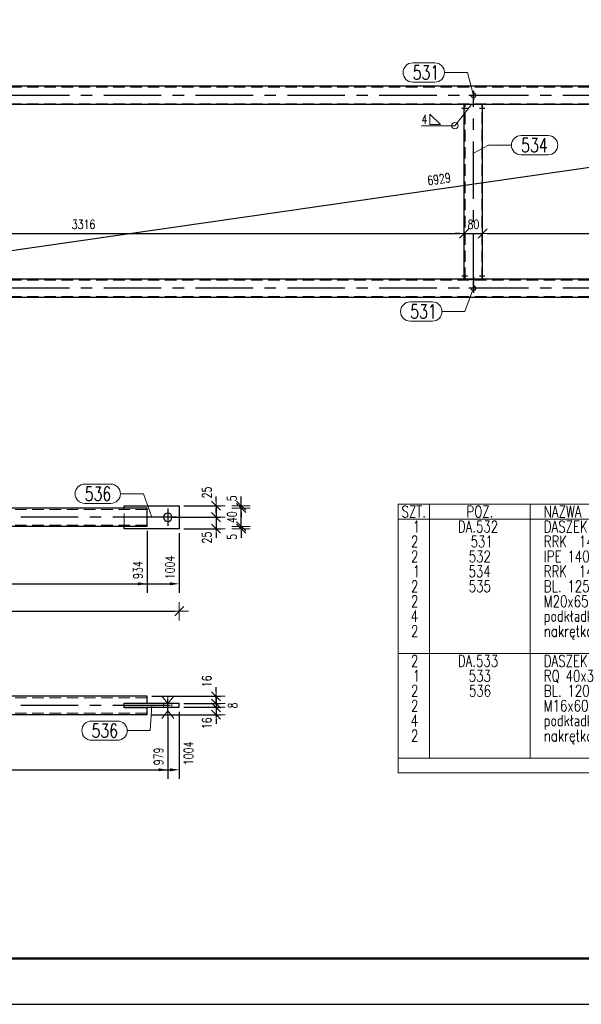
# Model space of a CAD drawing. Header units: millimetres. Extents: x -865 to -353, y 11941 to 12314.
# Tile 3 of 9: x -721 to -599, y 11941 to 12155. Entities that reach past the tile are written whole.
import ezdxf

# ---------------------------------------------------------------- set-up
doc = ezdxf.new("R2010")
doc.units = ezdxf.units.MM
doc.header["$LTSCALE"] = 10
doc.linetypes.add('HIDDEN', pattern=[0.375, 0.25, -0.125])
doc.linetypes.add('MITTE', pattern=[2, 1.25, -0.25, 0.25, -0.25])
doc.layers.get('Defpoints').update_dxf_attribs({"color": 1})
doc.layers.add('_FORMATKA', color=8, linetype='Continuous', plot=False)
for name, color, linetype, lineweight in [('_RAMKA', 7, 'Continuous', 35), ('PS_Bolt', 4, 'Continuous', 13), ('PS_DIM', 4, 'Continuous', 13), ('PS_Hidden', 2, 'HIDDEN', 9), ('PS_Pos', 1, 'Continuous', 15), ('PS_Shape', 161, 'Continuous', 30), ('PS_SOLID', 7, 'Continuous', 30), ('PS_TEXT', 3, 'Continuous', 18), ('PS_Weld', 1, 'Continuous', 9)]:
    doc.layers.add(name, color=color, linetype=linetype, lineweight=lineweight)
doc.layers.add('PS_Mid', color=5, linetype='MITTE')
doc.styles.add('simplex', font='simplex.shx', dxfattribs={"width": 0.75})
doc.dimstyles.new('1_10_GŁ_DS1-LS10', dxfattribs={"dimtxt": 2, "dimasz": 2, "dimexe": 2, "dimexo": 1, "dimgap": 1, "dimtad": 1, "dimjust": 4, "dimdec": 0, "dimlfac": 10, "dimtxsty": 'simplex', "dimblk1": 'NONE', "dimsah": 1, "dimcen": 2, "dimclrd": 256, "dimclre": 256, "dimclrt": 3, "dimadec": 1, "dimazin": 0, "dimtfac": 1, "dimtdec": 0, "dimtmove": 2, "dimatfit": 3, "dimfxl": 1, "dimarcsym": 0})
doc.dimstyles.new('1_10_PRZ', dxfattribs={"dimtxt": 2, "dimasz": 1, "dimexe": 2, "dimexo": 5, "dimgap": 1, "dimtad": 1, "dimdec": 0, "dimlfac": 10, "dimtxsty": 'simplex', "dimblk": 'dimznak', "dimcen": 2, "dimse1": 1, "dimse2": 1, "dimclrt": 3, "dimadec": 1, "dimazin": 0, "dimtfac": 1, "dimtdec": 0, "dimtix": 1, "dimtmove": 2, "dimatfit": 3, "dimldrblk": 'dim-grot', "dimfxl": 1, "dimarcsym": 0})
doc.dimstyles.new('1_10_SC', dxfattribs={"dimtxt": 2, "dimasz": 1, "dimexe": 1, "dimexo": 1, "dimgap": 1, "dimtad": 1, "dimdec": 0, "dimlfac": 10, "dimtxsty": 'simplex', "dimblk": 'dimznak', "dimcen": 2, "dimclrd": 256, "dimclre": 256, "dimclrt": 3, "dimadec": 1, "dimazin": 0, "dimtfac": 1, "dimtdec": 0, "dimtix": 1, "dimtmove": 2, "dimatfit": 3, "dimldrblk": 'dim-grot', "dimfxl": 1, "dimarcsym": 0})
doc.dimstyles.new('1_20_PRZ', dxfattribs={"dimtxt": 2, "dimasz": 1, "dimexe": 2, "dimexo": 5, "dimgap": 1, "dimtad": 1, "dimdec": 0, "dimlfac": 20, "dimtxsty": 'simplex', "dimblk": 'dimznak', "dimcen": 2, "dimse1": 1, "dimse2": 1, "dimclrd": 256, "dimclrt": 4, "dimadec": 1, "dimazin": 0, "dimtfac": 1, "dimtdec": 0, "dimtix": 1, "dimtmove": 2, "dimatfit": 3, "dimldrblk": 'dim-grot', "dimfxl": 1, "dimarcsym": 0})

# ---------------------------------------------------------------- blocks, each defined once
blk = doc.blocks.new('*D29')
at = {"layer": 'Defpoints', "color": 0, "transparency": 16777216}
for p in [(-786.69, 12044.9), (-693.29, 12044.9), (-693.29, 12032.4)]:
    blk.add_point(p, dxfattribs=at)
at = {"layer": 'PS_DIM', "lineweight": -2, "transparency": 16777216}
for p, q in [((-786.69, 12043.9), (-786.69, 12030.4)), ((-693.29, 12043.9), (-693.29, 12030.4)), ((-786.69, 12032.4), (-695.29, 12032.4))]:
    blk.add_line(p, q, dxfattribs=at)
at = {"layer": 'PS_DIM', "transparency": 16777216}
blk.add_solid([(-695.29, 12032.73), (-695.29, 12032.07), (-693.29, 12032.4)], dxfattribs=at)
at = {"layer": 'PS_DIM', "color": 3, "transparency": 16777216, "insert": (-695.31, 12035.38), "char_height": 2, "attachment_point": 5, "rotation": 90, "style": 'simplex'}
blk.add_mtext('934', dxfattribs=at)
blk = doc.blocks.new('_None')
blk = doc.blocks.new('*D30')
at = {"layer": 'Defpoints', "color": 0, "transparency": 16777216}
for p in [(-786.69, 12044.9), (-686.29, 12044.4), (-686.29, 12032.4)]:
    blk.add_point(p, dxfattribs=at)
at = {"layer": 'PS_DIM', "lineweight": -2, "transparency": 16777216}
for p, q in [((-786.69, 12043.9), (-786.69, 12030.4)), ((-686.29, 12043.4), (-686.29, 12030.4)), ((-786.69, 12032.4), (-688.29, 12032.4))]:
    blk.add_line(p, q, dxfattribs=at)
at = {"layer": 'PS_DIM', "transparency": 16777216}
blk.add_solid([(-688.29, 12032.73), (-688.29, 12032.07), (-686.29, 12032.4)], dxfattribs=at)
at = {"layer": 'PS_DIM', "color": 3, "transparency": 16777216, "insert": (-688.31, 12035.95), "char_height": 2, "attachment_point": 5, "rotation": 90, "style": 'simplex'}
blk.add_mtext('1004', dxfattribs=at)
blk = doc.blocks.new('dimznak')
at = {"color": 0}
for points in [[(-2, 0), (2, 0)], [(0, 2), (0, -2)]]:
    blk.add_lwpolyline(points, dxfattribs=at)
at = {"color": 2}
blk.add_lwpolyline([(1, 1), (-1, -1)], dxfattribs=at)
blk = doc.blocks.new('*D36')
at = {"layer": 'Defpoints', "color": 0, "transparency": 16777216}
for p in [(-686.29, 12049.4), (-688.79, 12046.9), (-678.29, 12046.9)]:
    blk.add_point(p, dxfattribs=at)
at = {"layer": 'PS_DIM', "lineweight": -2, "transparency": 16777216}
for p, q in [((-678.29, 12050.4), (-678.29, 12051.4)), ((-685.29, 12049.4), (-677.29, 12049.4)), ((-678.29, 12049.4), (-678.29, 12046.9)), ((-687.79, 12046.9), (-677.29, 12046.9)), ((-678.29, 12045.9), (-678.29, 12044.9))]:
    blk.add_line(p, q, dxfattribs=at)
for p, rotation in [((-678.29, 12049.4), 270), ((-678.29, 12046.9), 90)]:
    blk.add_blockref('dimznak', p, dxfattribs=dict(at, rotation=rotation))
at = {"layer": 'PS_DIM', "color": 3, "transparency": 16777216, "insert": (-680.29, 12052.28), "char_height": 2, "attachment_point": 5, "rotation": 90, "style": 'simplex'}
blk.add_mtext('25', dxfattribs=at)
blk = doc.blocks.new('dim-grot')
blk.add_hatch(color=256).paths.add_polyline_path([(0, 0), (-2, 0.5), (-2, -0.5)])
blk.add_lwpolyline([(0, 0), (-2, 0.5), (-2, -0.5), (0, 0)])
blk = doc.blocks.new('*D37')
at = {"layer": 'Defpoints', "color": 0, "transparency": 16777216}
for p in [(-688.79, 12046.9), (-686.29, 12044.4), (-678.29, 12044.4)]:
    blk.add_point(p, dxfattribs=at)
at = {"layer": 'PS_DIM', "lineweight": -2, "transparency": 16777216}
for p, q in [((-678.29, 12047.9), (-678.29, 12048.9)), ((-687.79, 12046.9), (-677.29, 12046.9)), ((-678.29, 12046.9), (-678.29, 12044.4)), ((-685.29, 12044.4), (-677.29, 12044.4)), ((-678.29, 12043.4), (-678.29, 12042.4))]:
    blk.add_line(p, q, dxfattribs=at)
for p, rotation in [((-678.29, 12046.9), 270), ((-678.29, 12044.4), 90)]:
    blk.add_blockref('dimznak', p, dxfattribs=dict(at, rotation=rotation))
at = {"layer": 'PS_DIM', "color": 3, "transparency": 16777216, "insert": (-680.29, 12042.45), "char_height": 2, "attachment_point": 5, "rotation": 90, "style": 'simplex'}
blk.add_mtext('25', dxfattribs=at)
blk = doc.blocks.new('*D38')
at = {"layer": 'Defpoints', "color": 0, "transparency": 16777216}
for p in [(-698.29, 12044.4), (-693.29, 12044.9), (-672.83, 12044.9)]:
    blk.add_point(p, dxfattribs=at)
at = {"layer": 'PS_DIM', "color": 0, "lineweight": -2, "transparency": 16777216}
for p, q in [((-672.83, 12045.9), (-672.83, 12046.9)), ((-672.83, 12044.4), (-672.83, 12044.9)), ((-672.83, 12043.4), (-672.83, 12042.4))]:
    blk.add_line(p, q, dxfattribs=at)
for p, rotation in [((-672.83, 12044.9), 270), ((-672.83, 12044.4), 90)]:
    blk.add_blockref('dimznak', p, dxfattribs=dict(at, rotation=rotation))
at = {"layer": 'PS_DIM', "color": 3, "transparency": 16777216, "insert": (-674.83, 12042.62), "char_height": 2, "attachment_point": 5, "rotation": 90, "style": 'simplex'}
blk.add_mtext('5', dxfattribs=at)
blk = doc.blocks.new('*D39')
at = {"layer": 'Defpoints', "color": 0, "transparency": 16777216}
for p in [(-693.29, 12048.9), (-672.83, 12048.9), (-693.29, 12044.9)]:
    blk.add_point(p, dxfattribs=at)
at = {"layer": 'PS_DIM', "color": 0, "lineweight": -2, "transparency": 16777216}
for p, q in [((-672.83, 12049.9), (-672.83, 12050.9)), ((-672.83, 12044.9), (-672.83, 12048.9)), ((-672.83, 12043.9), (-672.83, 12042.9))]:
    blk.add_line(p, q, dxfattribs=at)
for p, rotation in [((-672.83, 12048.9), 270), ((-672.83, 12044.9), 90)]:
    blk.add_blockref('dimznak', p, dxfattribs=dict(at, rotation=rotation))
at = {"layer": 'PS_DIM', "color": 3, "transparency": 16777216, "insert": (-674.83, 12046.9), "char_height": 2, "attachment_point": 5, "rotation": 90, "style": 'simplex'}
blk.add_mtext('40', dxfattribs=at)
blk = doc.blocks.new('*D40')
at = {"layer": 'Defpoints', "color": 0, "transparency": 16777216}
for p in [(-698.29, 12049.4), (-672.83, 12049.4), (-693.29, 12048.9)]:
    blk.add_point(p, dxfattribs=at)
at = {"layer": 'PS_DIM', "color": 0, "lineweight": -2, "transparency": 16777216}
for p, q in [((-672.83, 12050.4), (-672.83, 12051.4)), ((-672.83, 12048.9), (-672.83, 12049.4)), ((-672.83, 12047.9), (-672.83, 12046.9))]:
    blk.add_line(p, q, dxfattribs=at)
for p, rotation in [((-672.83, 12049.4), 270), ((-672.83, 12048.9), 90)]:
    blk.add_blockref('dimznak', p, dxfattribs=dict(at, rotation=rotation))
at = {"layer": 'PS_DIM', "color": 3, "transparency": 16777216, "insert": (-674.83, 12050.99), "char_height": 2, "attachment_point": 5, "rotation": 90, "style": 'simplex'}
blk.add_mtext('5', dxfattribs=at)
blk = doc.blocks.new('*D41')
at = {"layer": 'Defpoints', "color": 0, "transparency": 16777216}
for p in [(-793.69, 12044.4), (-686.29, 12044.4), (-686.29, 12026.43)]:
    blk.add_point(p, dxfattribs=at)
at = {"layer": 'PS_DIM', "color": 0, "lineweight": -2, "transparency": 16777216}
blk.add_line((-792.69, 12026.43), (-687.29, 12026.43), dxfattribs=at)
at = {"layer": 'PS_DIM', "color": 0, "lineweight": -2, "transparency": 16777216, "rotation": 180}
blk.add_blockref('dimznak', (-793.69, 12026.43), dxfattribs=at)
at = {"layer": 'PS_DIM', "color": 0, "lineweight": -2, "transparency": 16777216}
blk.add_blockref('dimznak', (-686.29, 12026.43), dxfattribs=at)
at = {"layer": 'PS_DIM', "color": 3, "transparency": 16777216, "insert": (-739.99, 12028.43), "char_height": 2, "attachment_point": 5, "style": 'simplex'}
blk.add_mtext('1074', dxfattribs=at)
blk = doc.blocks.new('*D45')
at = {"layer": 'Defpoints', "color": 0, "transparency": 16777216}
for p in [(-688.79, 12004.51), (-786.69, 12003.91), (-688.79, 11991.91)]:
    blk.add_point(p, dxfattribs=at)
at = {"layer": 'PS_DIM', "lineweight": -2, "transparency": 16777216}
for p, q in [((-786.69, 12002.91), (-786.69, 11989.91)), ((-688.79, 12003.51), (-688.79, 11989.91)), ((-786.69, 11991.91), (-690.79, 11991.91))]:
    blk.add_line(p, q, dxfattribs=at)
at = {"layer": 'PS_DIM', "transparency": 16777216}
blk.add_solid([(-690.79, 11992.24), (-690.79, 11991.58), (-688.79, 11991.91)], dxfattribs=at)
at = {"layer": 'PS_DIM', "color": 3, "transparency": 16777216, "insert": (-690.81, 11994.82), "char_height": 2, "attachment_point": 5, "rotation": 90, "style": 'simplex'}
blk.add_mtext('979', dxfattribs=at)
blk = doc.blocks.new('*D46')
at = {"layer": 'Defpoints', "color": 0, "transparency": 16777216}
for p in [(-686.29, 12005.51), (-786.69, 12003.91), (-686.29, 11991.91)]:
    blk.add_point(p, dxfattribs=at)
at = {"layer": 'PS_DIM', "lineweight": -2, "transparency": 16777216}
for p, q in [((-686.29, 12004.51), (-686.29, 11989.91)), ((-786.69, 12002.91), (-786.69, 11989.91)), ((-786.69, 11991.91), (-688.29, 11991.91))]:
    blk.add_line(p, q, dxfattribs=at)
at = {"layer": 'PS_DIM', "transparency": 16777216}
blk.add_solid([(-688.29, 11992.24), (-688.29, 11991.58), (-686.29, 11991.91)], dxfattribs=at)
at = {"layer": 'PS_DIM', "color": 3, "transparency": 16777216, "insert": (-684.27, 11995.47), "char_height": 2, "attachment_point": 5, "rotation": 90, "style": 'simplex'}
blk.add_mtext('1004', dxfattribs=at)
blk = doc.blocks.new('*D47')
at = {"layer": 'Defpoints', "color": 0, "transparency": 16777216}
for p in [(-693.29, 12007.91), (-686.29, 12006.31), (-678.29, 12006.31)]:
    blk.add_point(p, dxfattribs=at)
at = {"layer": 'PS_DIM', "lineweight": -2, "transparency": 16777216}
for p, q in [((-678.29, 12008.91), (-678.29, 12009.91)), ((-692.29, 12007.91), (-677.29, 12007.91)), ((-678.29, 12007.91), (-678.29, 12006.31)), ((-685.29, 12006.31), (-677.29, 12006.31)), ((-678.29, 12005.31), (-678.29, 12004.31))]:
    blk.add_line(p, q, dxfattribs=at)
for p, rotation in [((-678.29, 12007.91), 270), ((-678.29, 12006.31), 90)]:
    blk.add_blockref('dimznak', p, dxfattribs=dict(at, rotation=rotation))
at = {"layer": 'PS_DIM', "color": 3, "transparency": 16777216, "insert": (-680.29, 12011.16), "char_height": 2, "attachment_point": 5, "rotation": 90, "style": 'simplex'}
blk.add_mtext('16', dxfattribs=at)
blk = doc.blocks.new('*D48')
at = {"layer": 'Defpoints', "color": 0, "transparency": 16777216}
for p in [(-686.29, 12006.31), (-686.29, 12005.51), (-678.29, 12005.51)]:
    blk.add_point(p, dxfattribs=at)
at = {"layer": 'PS_DIM', "lineweight": -2, "transparency": 16777216}
for p, q in [((-678.29, 12007.31), (-678.29, 12008.31)), ((-685.29, 12006.31), (-677.29, 12006.31)), ((-685.29, 12005.51), (-677.29, 12005.51)), ((-678.29, 12006.31), (-678.29, 12005.51)), ((-678.29, 12004.51), (-678.29, 12003.51))]:
    blk.add_line(p, q, dxfattribs=at)
for p, rotation in [((-678.29, 12006.31), 270), ((-678.29, 12005.51), 90)]:
    blk.add_blockref('dimznak', p, dxfattribs=dict(at, rotation=rotation))
at = {"layer": 'PS_DIM', "color": 3, "transparency": 16777216, "insert": (-674.66, 12005.91), "char_height": 2, "attachment_point": 5, "rotation": 90, "style": 'simplex'}
blk.add_mtext('8', dxfattribs=at)
blk = doc.blocks.new('*D49')
at = {"layer": 'Defpoints', "color": 0, "transparency": 16777216}
for p in [(-686.29, 12005.51), (-693.29, 12003.91), (-678.29, 12003.91)]:
    blk.add_point(p, dxfattribs=at)
at = {"layer": 'PS_DIM', "lineweight": -2, "transparency": 16777216}
for p, q in [((-678.29, 12006.51), (-678.29, 12007.51)), ((-685.29, 12005.51), (-677.29, 12005.51)), ((-678.29, 12005.51), (-678.29, 12003.91)), ((-692.29, 12003.91), (-677.29, 12003.91)), ((-678.29, 12002.91), (-678.29, 12001.91))]:
    blk.add_line(p, q, dxfattribs=at)
for p, rotation in [((-678.29, 12005.51), 270), ((-678.29, 12003.91), 90)]:
    blk.add_blockref('dimznak', p, dxfattribs=dict(at, rotation=rotation))
at = {"layer": 'PS_DIM', "color": 3, "transparency": 16777216, "insert": (-680.29, 12002.05), "char_height": 2, "attachment_point": 5, "rotation": 90, "style": 'simplex'}
blk.add_mtext('16', dxfattribs=at)
blk = doc.blocks.new('*D71')
at = {"layer": 'Defpoints', "color": 0, "transparency": 16777216}
for p in [(-790.04, 12109.19), (-624.23, 12109.19), (-624.23, 12108.66)]:
    blk.add_point(p, dxfattribs=at)
at = {"layer": 'PS_DIM', "lineweight": -2, "transparency": 16777216}
blk.add_line((-789.04, 12108.66), (-625.23, 12108.66), dxfattribs=at)
at = {"layer": 'PS_DIM', "lineweight": -2, "transparency": 16777216, "rotation": 180}
blk.add_blockref('dimznak', (-790.04, 12108.66), dxfattribs=at)
at = {"layer": 'PS_DIM', "lineweight": -2, "transparency": 16777216}
blk.add_blockref('dimznak', (-624.23, 12108.66), dxfattribs=at)
at = {"layer": 'PS_DIM', "color": 4, "transparency": 16777216, "insert": (-707.13, 12110.66), "char_height": 2, "attachment_point": 5, "style": 'simplex'}
blk.add_mtext('3316', dxfattribs=at)
blk = doc.blocks.new('*D72')
at = {"layer": 'Defpoints', "color": 0, "transparency": 16777216}
for p in [(-624.23, 12109.19), (-620.23, 12108.66), (-620.23, 12108.66)]:
    blk.add_point(p, dxfattribs=at)
at = {"layer": 'PS_DIM', "lineweight": -2, "transparency": 16777216}
for p, q in [((-625.23, 12108.66), (-626.23, 12108.66)), ((-624.23, 12108.66), (-620.23, 12108.66)), ((-619.23, 12108.66), (-618.23, 12108.66))]:
    blk.add_line(p, q, dxfattribs=at)
blk.add_blockref('dimznak', (-624.23, 12108.66), dxfattribs=at)
at = {"layer": 'PS_DIM', "lineweight": -2, "transparency": 16777216, "rotation": 180}
blk.add_blockref('dimznak', (-620.23, 12108.66), dxfattribs=at)
at = {"layer": 'PS_DIM', "color": 4, "transparency": 16777216, "insert": (-622.23, 12110.66), "char_height": 2, "attachment_point": 5, "style": 'simplex'}
blk.add_mtext('80', dxfattribs=at)
blk = doc.blocks.new('*D73')
at = {"layer": 'Defpoints', "color": 0, "transparency": 16777216}
for p in [(-620.23, 12108.66), (-454.42, 12108.66), (-454.42, 12108.66)]:
    blk.add_point(p, dxfattribs=at)
at = {"layer": 'PS_DIM', "lineweight": -2, "transparency": 16777216}
blk.add_line((-619.23, 12108.66), (-455.42, 12108.66), dxfattribs=at)
at = {"layer": 'PS_DIM', "lineweight": -2, "transparency": 16777216, "rotation": 180}
blk.add_blockref('dimznak', (-620.23, 12108.66), dxfattribs=at)
at = {"layer": 'PS_DIM', "lineweight": -2, "transparency": 16777216}
blk.add_blockref('dimznak', (-454.42, 12108.66), dxfattribs=at)
at = {"layer": 'PS_DIM', "color": 4, "transparency": 16777216, "insert": (-537.32, 12110.66), "char_height": 2, "attachment_point": 5, "style": 'simplex'}
blk.add_mtext('3316', dxfattribs=at)
blk = doc.blocks.new('*D74')
at = {"layer": 'Defpoints', "color": 0, "transparency": 16777216}
for p in [(-450.77, 12144.23), (-450.77, 12144.23), (-793.69, 12094.73)]:
    blk.add_point(p, dxfattribs=at)
at = {"layer": 'PS_DIM', "lineweight": -2, "transparency": 16777216}
blk.add_line((-792.7, 12094.87), (-451.76, 12144.09), dxfattribs=at)
for p, rotation in [((-450.77, 12144.23), 8.213944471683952), ((-793.69, 12094.73), 188.213944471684)]:
    blk.add_blockref('dimznak', p, dxfattribs=dict(at, rotation=rotation))
at = {"layer": 'PS_DIM', "color": 4, "transparency": 16777216, "insert": (-629.72, 12120.51), "char_height": 2, "attachment_point": 5, "rotation": 8.2139, "style": 'simplex'}
blk.add_mtext('6929', dxfattribs=at)
blk = doc.blocks.new('*U16')
at = {"layer": '_FORMATKA', "lineweight": -3}
blk.add_lwpolyline([(-500, 0), (0, 0), (0, 297), (-500, 297)], close=True, dxfattribs=at)
at = {"layer": '_RAMKA', "lineweight": -3, "const_width": 0.5}
blk.add_lwpolyline([(-470, 10), (-10, 10), (-10, 287), (-470, 287)], close=True, dxfattribs=at)
blk = doc.blocks.new('*X75')
at = {"layer": 'PS_Hidden', "color": 2, "linetype": 'HIDDEN'}
for p, q in [((-693.29, 12048.6), (-786.69, 12048.6)), ((-781.69, 12048.6), (-781.69, 12048.9)), ((-781.69, 12045.2), (-781.69, 12048.6)), ((-698.29, 12048.6), (-698.29, 12048.9)), ((-698.29, 12045.2), (-698.29, 12048.6)), ((-693.29, 12045.2), (-786.69, 12045.2)), ((-781.69, 12044.9), (-781.69, 12045.2)), ((-698.29, 12044.9), (-698.29, 12045.2))]:
    blk.add_line(p, q, dxfattribs=at)
at = {"layer": 'PS_Mid', "color": 5, "linetype": 'MITTE'}
for p, q in [((-791.19, 12048.8), (-791.19, 12045)), ((-688.79, 12048.8), (-688.79, 12045)), ((-789.29, 12046.9), (-793.09, 12046.9)), ((-688.29, 12046.9), (-791.69, 12046.9)), ((-686.89, 12046.9), (-690.69, 12046.9))]:
    blk.add_line(p, q, dxfattribs=at)
at = {"layer": 'PS_SOLID', "color": 7, "linetype": 'Continuous'}
for p, q in [((-793.69, 12049.4), (-793.69, 12044.4)), ((-781.69, 12049.4), (-793.69, 12049.4)), ((-781.69, 12048.9), (-781.69, 12049.4)), ((-698.29, 12048.9), (-698.29, 12049.4)), ((-698.29, 12049.4), (-686.29, 12049.4)), ((-686.29, 12049.4), (-686.29, 12044.4)), ((-786.69, 12048.9), (-786.69, 12044.9)), ((-693.29, 12048.9), (-786.69, 12048.9)), ((-693.29, 12044.9), (-693.29, 12048.9)), ((-793.69, 12044.4), (-781.69, 12044.4)), ((-693.29, 12044.9), (-786.69, 12044.9)), ((-781.69, 12044.4), (-781.69, 12044.9)), ((-698.29, 12044.4), (-698.29, 12044.9)), ((-686.29, 12044.4), (-698.29, 12044.4))]:
    blk.add_line(p, q, dxfattribs=at)
at = {"layer": 'PS_SOLID', "color": 7, "extrusion": (0, 0, -1)}
for centre in [(791.19, 12046.9), (688.79, 12046.9)]:
    blk.add_circle(centre, 0.9, dxfattribs=at)
blk = doc.blocks.new('*X77')
at = {"color": 4, "linetype": 'Continuous'}
blk.add_line((-688.79, 12046.9), (-688.79, 12046.9), dxfattribs=at)
blk.add_line((-688.79, 12046.9), (-688.79, 12046.9), dxfattribs=at)
blk.add_line((-688.79, 12046.9), (-688.79, 12046.9), dxfattribs=at)
blk.add_line((-688.79, 12046.9), (-688.79, 12046.9), dxfattribs=at)
blk.add_line((-688.79, 12046.9), (-688.79, 12046.9), dxfattribs=at)
blk = doc.blocks.new('*X81')
at = {"color": 1}
for p, q in [((-706.88, 12054.1), (-701.2, 12054.1)), ((-699.1, 12052), (-694.1, 12052)), ((-692.29, 12046.9), (-694.1, 12052)), ((-706.88, 12049.9), (-701.2, 12049.9))]:
    blk.add_line(p, q, dxfattribs=at)
for centre, start, end in [((-706.88, 12052), 90, 270), ((-701.2, 12052), 270, 90)]:
    blk.add_arc(centre, 2.1, start, end, dxfattribs=at)
at = {"color": 30, "style": 'simplex', "width": 0.75}
blk.add_text('536', height=3, dxfattribs=at).set_placement((-706.88, 12050.5))
blk = doc.blocks.new('*X84')
at = {"layer": 'PS_Hidden', "color": 2, "linetype": 'HIDDEN'}
for p, q in [((-693.29, 12007.61), (-786.69, 12007.61)), ((-792.09, 12006.31), (-792.09, 12005.51)), ((-790.29, 12006.31), (-790.29, 12005.51)), ((-693.29, 12004.21), (-786.69, 12004.21)), ((-689.69, 12006.31), (-689.69, 12005.51)), ((-687.89, 12006.31), (-687.89, 12005.51))]:
    blk.add_line(p, q, dxfattribs=at)
at = {"layer": 'PS_Mid', "color": 5, "linetype": 'MITTE'}
for p, q in [((-791.19, 12004.51), (-791.19, 12007.31)), ((-688.79, 12004.51), (-688.79, 12007.31)), ((-688.29, 12005.91), (-791.69, 12005.91))]:
    blk.add_line(p, q, dxfattribs=at)
at = {"layer": 'PS_SOLID', "color": 7, "linetype": 'Continuous'}
for p, q in [((-693.29, 12007.91), (-786.69, 12007.91)), ((-786.69, 12007.91), (-786.69, 12006.41)), ((-786.69, 12006.41), (-781.69, 12006.41)), ((-781.69, 12006.41), (-781.69, 12006.31)), ((-698.29, 12006.41), (-693.29, 12006.41)), ((-698.29, 12006.31), (-698.29, 12006.41)), ((-693.29, 12006.41), (-693.29, 12007.91)), ((-793.69, 12005.51), (-793.69, 12006.31)), ((-781.69, 12006.31), (-793.69, 12006.31)), ((-781.69, 12005.51), (-793.69, 12005.51)), ((-786.69, 12005.41), (-786.69, 12003.91)), ((-781.69, 12005.41), (-786.69, 12005.41)), ((-781.69, 12005.51), (-781.69, 12006.31)), ((-781.69, 12005.51), (-781.69, 12005.41)), ((-698.29, 12005.51), (-698.29, 12006.31)), ((-686.29, 12006.31), (-698.29, 12006.31)), ((-698.29, 12005.51), (-686.29, 12005.51)), ((-698.29, 12005.41), (-698.29, 12005.51)), ((-693.29, 12005.41), (-698.29, 12005.41)), ((-693.29, 12003.91), (-693.29, 12005.41)), ((-686.29, 12005.51), (-686.29, 12006.31)), ((-693.29, 12003.91), (-786.69, 12003.91))]:
    blk.add_line(p, q, dxfattribs=at)
blk = doc.blocks.new('*X86')
at = {"color": 4, "linetype": 'Continuous'}
for p, q in [((-690.07, 12007.91), (-688.79, 12006.31)), ((-688.79, 12006.31), (-687.51, 12007.91)), ((-688.79, 12007.91), (-688.79, 12003.11)), ((-690.07, 12003.11), (-688.79, 12004.71)), ((-688.79, 12004.71), (-687.51, 12003.11))]:
    blk.add_line(p, q, dxfattribs=at)
blk = doc.blocks.new('*X90')
at = {"color": 1}
for p, q in [((-692.29, 12005.91), (-692.63, 12000.43)), ((-705.41, 12002.53), (-699.73, 12002.53)), ((-697.63, 12000.43), (-692.63, 12000.43)), ((-705.41, 11998.33), (-699.73, 11998.33))]:
    blk.add_line(p, q, dxfattribs=at)
for centre, start, end in [((-705.41, 12000.43), 90, 270), ((-699.73, 12000.43), 270, 90)]:
    blk.add_arc(centre, 2.1, start, end, dxfattribs=at)
at = {"color": 30, "style": 'simplex', "width": 0.75}
blk.add_text('536', height=3, dxfattribs=at).set_placement((-705.41, 11998.93))
blk = doc.blocks.new('*X118')
at = {"layer": 'PS_Hidden', "color": 2, "linetype": 'HIDDEN'}
for p, q in [((-454.42, 12140.53), (-790.04, 12140.53)), ((-454.42, 12136.93), (-790.04, 12136.93)), ((-624.03, 12136.43), (-624.23, 12136.43)), ((-624.03, 12135.53), (-624.23, 12135.53)), ((-624.03, 12098.73), (-624.03, 12136.73)), ((-622.68, 12136.93), (-622.68, 12136.73)), ((-621.78, 12136.93), (-621.78, 12136.73)), ((-620.43, 12098.73), (-620.43, 12136.73)), ((-620.23, 12136.43), (-620.43, 12136.43)), ((-620.23, 12135.53), (-620.43, 12135.53)), ((-454.42, 12098.53), (-790.04, 12098.53)), ((-624.03, 12099.93), (-624.23, 12099.93)), ((-624.03, 12099.03), (-624.23, 12099.03)), ((-622.68, 12098.53), (-622.68, 12098.73)), ((-621.78, 12098.53), (-621.78, 12098.73)), ((-620.23, 12099.93), (-620.43, 12099.93)), ((-620.23, 12099.03), (-620.43, 12099.03)), ((-454.42, 12094.93), (-790.04, 12094.93))]:
    blk.add_line(p, q, dxfattribs=at)
at = {"layer": 'PS_Hidden', "color": 2, "extrusion": (0, 0, -1)}
for centre in [(622.23, 12138.73), (622.23, 12096.73)]:
    blk.add_circle(centre, 0.5, dxfattribs=at)
at = {"layer": 'PS_Mid', "color": 5, "linetype": 'MITTE'}
for p, q in [((-622.23, 12139.73), (-622.23, 12137.73)), ((-450.23, 12138.73), (-794.23, 12138.73)), ((-621.23, 12138.73), (-623.23, 12138.73)), ((-622.23, 12096.23), (-622.23, 12139.23)), ((-622.23, 12136.23), (-622.23, 12137.43)), ((-622.23, 12136.23), (-622.23, 12137.43)), ((-624.73, 12135.98), (-623.53, 12135.98)), ((-624.73, 12135.98), (-623.53, 12135.98)), ((-620.93, 12135.98), (-619.73, 12135.98)), ((-620.93, 12135.98), (-619.73, 12135.98)), ((-624.73, 12099.48), (-623.53, 12099.48)), ((-624.73, 12099.48), (-623.53, 12099.48)), ((-622.23, 12099.23), (-622.23, 12098.03)), ((-622.23, 12099.23), (-622.23, 12098.03)), ((-620.93, 12099.48), (-619.73, 12099.48)), ((-620.93, 12099.48), (-619.73, 12099.48)), ((-450.23, 12096.73), (-794.23, 12096.73)), ((-621.23, 12096.73), (-623.23, 12096.73)), ((-622.23, 12097.73), (-622.23, 12095.73))]:
    blk.add_line(p, q, dxfattribs=at)
at = {"layer": 'PS_SOLID', "color": 7, "linetype": 'Continuous'}
for p, q in [((-454.42, 12140.73), (-790.04, 12140.73)), ((-454.42, 12136.73), (-790.04, 12136.73)), ((-624.23, 12098.73), (-624.23, 12136.73)), ((-620.23, 12136.73), (-624.23, 12136.73)), ((-620.23, 12098.73), (-620.23, 12136.73)), ((-454.42, 12098.73), (-790.04, 12098.73)), ((-624.23, 12098.73), (-620.23, 12098.73)), ((-454.42, 12094.73), (-790.04, 12094.73))]:
    blk.add_line(p, q, dxfattribs=at)
blk = doc.blocks.new('*X121')
at = {"color": 1}
for p, q in [((-611.85, 12129.99), (-605.96, 12129.99)), ((-622.23, 12126.13), (-618.95, 12127.89)), ((-618.95, 12127.89), (-613.95, 12127.89)), ((-611.85, 12125.79), (-605.96, 12125.79))]:
    blk.add_line(p, q, dxfattribs=at)
for centre, start, end in [((-611.85, 12127.89), 90, 270), ((-605.96, 12127.89), 270, 90)]:
    blk.add_arc(centre, 2.1, start, end, dxfattribs=at)
at = {"color": 30, "style": 'simplex', "width": 0.75}
blk.add_text('534', height=3, dxfattribs=at).set_placement((-611.85, 12126.39))
blk = doc.blocks.new('*X122')
at = {"color": 1}
for p, q in [((-622.23, 12096.73), (-624.08, 12091.68)), ((-636, 12093.78), (-631.18, 12093.78)), ((-629.08, 12091.68), (-624.08, 12091.68)), ((-636, 12089.58), (-631.18, 12089.58))]:
    blk.add_line(p, q, dxfattribs=at)
for centre, start, end in [((-636, 12091.68), 90, 270), ((-631.18, 12091.68), 270, 90)]:
    blk.add_arc(centre, 2.1, start, end, dxfattribs=at)
at = {"color": 30, "style": 'simplex', "width": 0.75}
blk.add_text('531', height=3, dxfattribs=at).set_placement((-636, 12090.18))
blk = doc.blocks.new('*X125')
at = {"color": 1}
for p, q in [((-635.46, 12145.81), (-630.63, 12145.81)), ((-628.53, 12143.71), (-623.53, 12143.71)), ((-622.23, 12138.73), (-623.53, 12143.71)), ((-635.46, 12141.61), (-630.63, 12141.61))]:
    blk.add_line(p, q, dxfattribs=at)
for centre, start, end in [((-635.46, 12143.71), 90, 270), ((-630.63, 12143.71), 270, 90)]:
    blk.add_arc(centre, 2.1, start, end, dxfattribs=at)
at = {"color": 30, "style": 'simplex', "width": 0.75}
blk.add_text('531', height=3, dxfattribs=at).set_placement((-635.46, 12142.21))
blk = doc.blocks.new('*X127')
at = {"color": 7}
for p, q in [((-520.52, 12049.72), (-638.65, 12049.72)), ((-638.65, 12049.72), (-638.65, 11991.22)), ((-520.52, 11991.22), (-520.52, 12049.72)), ((-638.65, 11991.22), (-520.52, 11991.22))]:
    blk.add_line(p, q, dxfattribs=at)
at = {"color": 3}
for p, q in [((-631.77, 12049.72), (-631.77, 11994.47)), ((-609.9, 12049.72), (-609.9, 11994.47)), ((-569.27, 12049.72), (-569.27, 11994.47)), ((-551.15, 12049.72), (-551.15, 11994.47)), ((-538.65, 12049.72), (-538.65, 11994.47)), ((-638.65, 12046.47), (-520.52, 12046.47)), ((-638.65, 12017.22), (-520.52, 12017.22)), ((-638.65, 11994.47), (-520.52, 11994.47))]:
    blk.add_line(p, q, dxfattribs=at)
at = {"color": 1, "style": 'simplex', "width": 0.75}
for s, p in [('SZT.', (-637.89, 12046.85)), ('POZ.', (-623.74, 12046.85)), ('NAZWA', (-606.9, 12046.85)), ('DŁUGOŚĆ', (-566.47, 12046.85)), ('WAGA', (-549.06, 12046.85)), ('STAL', (-532.8, 12046.85)), ('Całkowita masa: 220 kg', (-560.97, 11991.6))]:
    blk.add_text(s, height=2.5, dxfattribs=at).set_placement(p)
at = {"color": 3, "style": 'simplex', "width": 0.75}
for s, p in [('1', (-635.43, 12043.6)), ('DA.532', (-625.61, 12043.6)), ('DASZEK', (-606.9, 12043.6)), ('990', (-558.97, 12043.6)), ('212.8', (-548.79, 12043.6)), ('-', (-530.39, 12043.6)), ('2', (-635.84, 12014.35)), ('DA.533', (-625.61, 12014.35)), ('DASZEK', (-606.9, 12014.35)), ('1074', (-560.49, 12014.35)), ('3.8', (-545.58, 12014.35)), ('-', (-530.39, 12014.35))]:
    blk.add_text(s, height=2.5, dxfattribs=at).set_placement(p)
at = {"color": 4, "style": 'simplex', "width": 0.75}
for s, p in [('2', (-635.84, 12040.35)), ('531', (-622.84, 12040.35)), ('RRK  140x80x4', (-606.9, 12040.35)), ('6780', (-560.76, 12040.35)), ('88.1', (-546.56, 12040.35)), ('S355J2', (-534.5, 12040.35)), ('2', (-635.84, 12037.1)), ('532', (-623.25, 12037.1)), ('IPE 140', (-606.9, 12037.1)), ('990', (-558.97, 12037.1)), ('12.8', (-547.01, 12037.1)), ('S355J2', (-534.5, 12037.1)), ('534', (-623.29, 12033.85)), ('RRK  140x80x4', (-606.9, 12033.85)), ('760', (-558.97, 12033.85)), ('9.9', (-545.49, 12033.85)), ('S355J2', (-534.5, 12033.85)), ('1', (-635.43, 12033.85)), ('2', (-635.84, 12030.6)), ('535', (-623.25, 12030.6)), ('BL. 125x80x8', (-606.9, 12030.6)), ('125', (-558.61, 12030.6)), ('0.6', (-545.49, 12030.6)), ('S355J2', (-534.5, 12030.6)), ('2', (-635.84, 12027.35)), ('M20x65 ISO4014', (-606.9, 12027.35)), ('65', (-557.18, 12027.35)), ('0.0', (-545.58, 12027.35)), ('8.8', (-531.55, 12027.35)), ('4', (-635.88, 12024.1)), ('podkładka M20 ISO7089', (-606.9, 12024.1)), ('0', (-555.4, 12024.1)), ('0.0', (-545.58, 12024.1)), ('8', (-530.21, 12024.1)), ('nakrętka M20 ISO4032', (-606.9, 12020.85)), ('2', (-635.84, 12020.85)), ('0', (-555.4, 12020.85)), ('0.0', (-545.58, 12020.85)), ('8', (-530.21, 12020.85)), ('1', (-635.43, 12011.1)), ('533', (-623.25, 12011.1)), ('RQ 40x3', (-606.9, 12011.1)), ('934', (-559.06, 12011.1)), ('3.1', (-544.77, 12011.1)), ('S355J2', (-534.5, 12011.1)), ('2', (-635.84, 12007.85)), ('536', (-623.2, 12007.85)), ('BL. 120x50x8', (-606.9, 12007.85)), ('120', (-558.61, 12007.85)), ('0.4', (-545.67, 12007.85)), ('S355J2', (-534.5, 12007.85)), ('2', (-635.84, 12004.6)), ('M16x60 ISO4014', (-606.9, 12004.6)), ('60', (-557.18, 12004.6)), ('0.0', (-545.58, 12004.6)), ('8.8', (-531.55, 12004.6)), ('podkładka M16 ISO7089', (-606.9, 12001.35)), ('4', (-635.88, 12001.35)), ('0', (-555.4, 12001.35)), ('0.0', (-545.58, 12001.35)), ('8', (-530.21, 12001.35)), ('2', (-635.84, 11998.1)), ('nakrętka M16 ISO4032', (-606.9, 11998.1)), ('0', (-555.4, 11998.1)), ('0.0', (-545.58, 11998.1)), ('8', (-530.21, 11998.1))]:
    blk.add_text(s, height=2.5, dxfattribs=at).set_placement(p)
blk = doc.blocks.new('*X136')
at = {"color": 9}
for p in [(-622.68, 12136.73), (-633.55, 12132.13)]:
    blk.add_line(p, (-626.27, 12132.13), dxfattribs=at)
at = {"color": 3}
for p, q in [((-629.41, 12132.36), (-631.71, 12134.66)), ((-631.71, 12134.66), (-631.71, 12132.36)), ((-631.71, 12132.36), (-629.41, 12132.36))]:
    blk.add_line(p, q, dxfattribs=at)
at = {"color": 9}
blk.add_circle((-626.27, 12132.13), 0.69, dxfattribs=at)
at = {"color": 2, "style": 'simplex', "width": 0.75}
blk.add_text('4', height=2, dxfattribs=at).set_placement((-633.55, 12132.53))

msp = doc.modelspace()

# ---------------------------------------------------------------- block references
at = {"layer": 'PS_Bolt', "color": 4}
for name in ['*X77', '*X86']:
    msp.add_blockref(name, (0, 0), dxfattribs=at)
at = {"layer": 'PS_DIM'}
msp.add_blockref('*U16', (-358.844, 11940.852), dxfattribs=at)
at = {"layer": 'PS_Pos'}
for name in ['*X125', '*X121', '*X122', '*X81', '*X90']:
    msp.add_blockref(name, (0, 0), dxfattribs=at)
at = {"layer": 'PS_Shape', "color": 136}
for name in ['*X118', '*X75', '*X84']:
    msp.add_blockref(name, (0, 0), dxfattribs=at)
at = {"layer": 'PS_TEXT', "color": 2, "linetype": 'Continuous'}
msp.add_blockref('*X127', (0, 0), dxfattribs=at)
at = {"layer": 'PS_Weld'}
msp.add_blockref('*X136', (0, 0), dxfattribs=at)

# ---------------------------------------------------------------- dimensions: what is measured, and where the dimension line sits
at = {"layer": 'PS_DIM'}
for base, p1, p2, angle, dimstyle, picture, middle, dimtype in [((-450.771, 12144.228), (-793.686, 12094.728), (-450.771, 12144.228), 8.21394, '1_20_PRZ', '*D74', (-629.724, 12120.509), 129), ((-678.294, 12046.899), (-686.294, 12049.399), (-688.794, 12046.899), 90, '1_10_SC', '*D36', (-680.294, 12052.283), 128), ((-672.827, 12049.399), (-693.294, 12048.899), (-698.294, 12049.399), 90, '1_10_PRZ', '*D40', (-674.827, 12050.992), 128), ((-678.294, 12044.399), (-688.794, 12046.899), (-686.294, 12044.399), 90, '1_10_SC', '*D37', (-680.294, 12042.452), 128), ((-672.827, 12044.899), (-698.294, 12044.399), (-693.294, 12044.899), 90, '1_10_PRZ', '*D38', (-674.827, 12042.617), 128), ((-678.294, 12006.31), (-693.294, 12007.91), (-686.294, 12006.31), 90, '1_10_SC', '*D47', (-680.294, 12011.156), 128), ((-678.294, 12003.91), (-686.294, 12005.51), (-693.294, 12003.91), 90, '1_10_SC', '*D49', (-680.294, 12002.045), 128), ((-678.294, 12005.51), (-686.294, 12006.31), (-686.294, 12005.51), 90, '1_10_SC', '*D48', (-674.659, 12005.91), 128)]:
    dim = msp.add_linear_dim(base=base, p1=p1, p2=p2, angle=angle, dimstyle=dimstyle, dxfattribs=at)
    dim.commit()
    dim.dimension.update_dxf_attribs({"geometry": picture, "text_midpoint": middle, "dimtype": dimtype})
for base, p1, p2, dimstyle, picture, middle in [((-624.228, 12108.66), (-790.036, 12109.19), (-624.228, 12109.19), '1_20_PRZ', '*D71', (-707.132, 12110.66)), ((-620.228, 12108.66), (-624.228, 12109.19), (-620.228, 12108.66), '1_20_PRZ', '*D72', (-622.228, 12110.66)), ((-454.421, 12108.66), (-620.228, 12108.66), (-454.421, 12108.66), '1_20_PRZ', '*D73', (-537.325, 12110.66)), ((-686.294, 12026.427), (-793.686, 12044.399), (-686.294, 12044.399), '1_10_PRZ', '*D41', (-739.99, 12028.427))]:
    dim = msp.add_linear_dim(base=base, p1=p1, p2=p2, dimstyle=dimstyle, dxfattribs=at)
    dim.commit()
    dim.dimension.update_dxf_attribs({"geometry": picture, "text_midpoint": middle})
dim = msp.add_linear_dim(base=(-672.827, 12048.899), p1=(-693.294, 12044.899), p2=(-693.294, 12048.899), angle=90, dimstyle='1_10_PRZ', dxfattribs=at)
dim.commit()
dim.dimension.update_dxf_attribs({"geometry": '*D39', "text_midpoint": (-674.827, 12046.899)})
for base, p1, p2, picture, middle in [((-693.294, 12032.399), (-786.686, 12044.899), (-693.294, 12044.899), '*D29', (-695.314, 12035.383)), ((-686.294, 12032.399), (-786.686, 12044.899), (-686.294, 12044.399), '*D30', (-688.314, 12035.955)), ((-686.294, 11991.91), (-786.686, 12003.91), (-686.294, 12005.51), '*D46', (-684.274, 11995.466)), ((-688.794, 11991.91), (-786.686, 12003.91), (-688.794, 12004.51), '*D45', (-690.814, 11994.823))]:
    dim = msp.add_linear_dim(base=base, p1=p1, p2=p2, dimstyle='1_10_GŁ_DS1-LS10', dxfattribs=at)
    dim.commit()
    dim.dimension.update_dxf_attribs({"geometry": picture, "text_midpoint": middle, "dimtype": 128, "text_rotation": 90})

doc.saveas('drawing.dxf')
